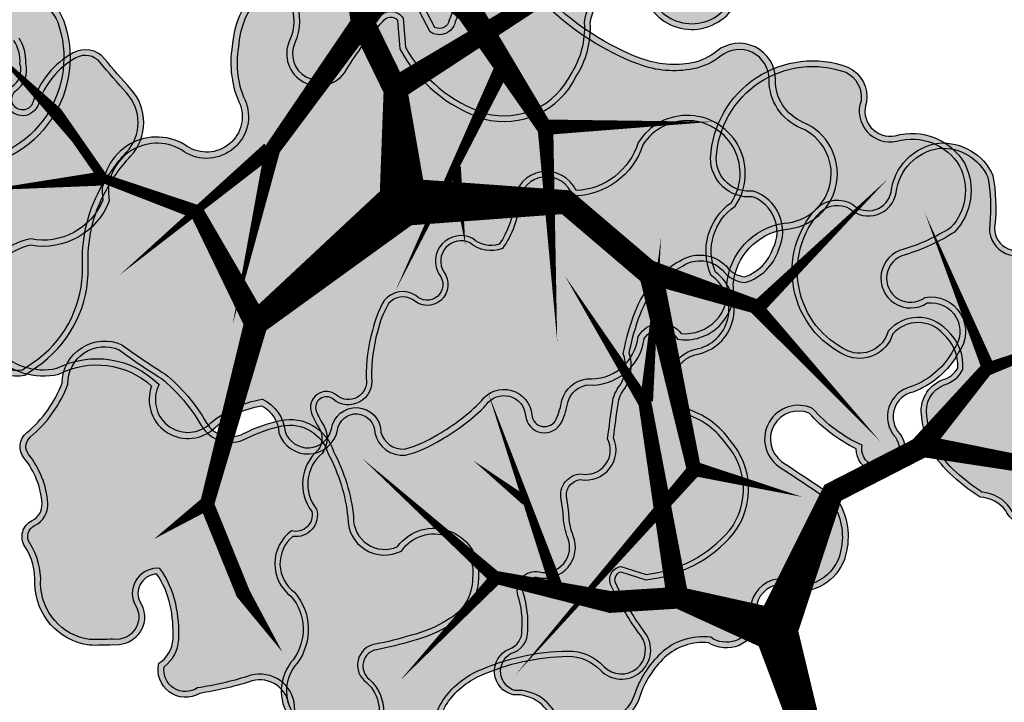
# Model space of a CAD drawing. Header units: metres. Extents: x 0 to 60282398, y -11592309 to 5708004.
# Tile 13 of 136: x 32353324 to 32353344, y 5707871 to 5707885. Entities that reach past the tile are written whole.
import ezdxf

# ---------------------------------------------------------------- set-up
doc = ezdxf.new("R2010")
doc.units = ezdxf.units.M
doc.header["$LTSCALE"] = 0.75
doc.layers.get('0').update_dxf_attribs({"linetype": 'CONTINUOUS'})
for name, color, linetype, transparency in [('10414944$0$PF-Krone', 33, 'CONTINUOUS', 0.7), ('10414944$0$PF-Krone_SOL', 70, 'CONTINUOUS', 0.7), ('10414944$0$ST-Baum', 7, 'CONTINUOUS', 0.7)]:
    doc.layers.add(name, color=color, linetype=linetype, transparency=transparency)
doc.layers.add('10414944$0$PF-Stamm', color=7, linetype='CONTINUOUS', true_color=0x5f5144, transparency=0.7)

# ---------------------------------------------------------------- blocks, each defined once
blk = doc.blocks.new('10414944$0$PF-BAUM_12')
at = {"layer": '10414944$0$PF-Krone_SOL', "transparency": 33554457}
h = blk.add_hatch(color=256, dxfattribs=at)
h.dxf.hatch_style = 1
h.set_gradient(color1=(88, 186, 72), color2=(175, 217, 170), tint=1, name='INVSPHERICAL')
edge = h.paths.add_edge_path()
edge.add_arc((-1.2758, 1.3994), 0.541, 250.247, 303.4279)
edge.add_arc((-0.5984, 0.4188), 0.6511, 94.3691, 125.6409, ccw=False)
edge.add_arc((-0.5871, 0.2707), 0.7996, 79.906, 94.3691, ccw=False)
edge.add_arc((-0.4074, 1.2805), 0.2261, 259.906, 345.0368)
edge.add_arc((3.3556, 0.2748), 3.669, 162.1844, 165.0368, ccw=False)
edge.add_arc((-0.2456, 1.4321), 0.1137, 342.1844, 421.4181)
edge.add_arc((-0.3772, 1.1907), 0.3886, 61.4181, 105.4179)
edge.add_arc((-0.4936, 1.6129), 0.0494, 76.8677, 285.4179, ccw=False)
edge.add_arc((-0.4342, 1.767), 0.1165, 245.5523, 317.8819)
edge.add_arc((-0.4413, 1.8543), 0.1901, 299.5067, 335.7073)
edge.add_arc((-0.3904, 1.8889), 0.1664, 317.3096, 366.5168)
edge.add_arc((-0.3153, 1.9138), 0.0904, 356.15, 452.3298)
edge.add_arc((-0.2837, 2.1143), 0.1157, 186.3955, 252.2185, ccw=False)
edge.add_arc((-0.1459, 2.1399), 0.2556, 124.2968, 188.6524, ccw=False)
edge.add_arc((-0.3624, 2.4158), 0.0972, 318.2129, 468.9396)
edge.add_arc((-0.4455, 2.5549), 0.0698, 219.6885, 317.568, ccw=False)
edge.add_arc((-0.5987, 2.0825), 0.4392, 76.9102, 116.5449)
edge.add_arc((-1.4951, 4.5572), 2.1964, 281.7611, 288.5889, ccw=False)
edge.add_arc((-1.0114, 0.8578), 1.5496, 91.3323, 98.0021)
edge.add_arc((-1.1102, 1.691), 0.7109, 99.4638, 131.7622)
edge.add_arc((-1.4773, 2.1554), 0.1252, 148.2467, 256.0758)
edge.add_arc((-1.5238, 1.968), 0.068, -114.9556, 76.0758, ccw=False)
edge.add_arc((-1.6369, 1.7248), 0.2002, 65.0444, 122.1083)
edge.add_arc((-1.7899, 1.9686), 0.0876, 221.6314, 302.1083, ccw=False)
edge.add_arc((-1.9603, 1.8172), 0.1403, 41.6314, 166.8648)
edge.add_arc((-2.3449, 1.9519), 0.2684, 321.9495, 337.4752, ccw=False)
edge.add_line((-2.1335, 1.7864), (-2.2407, 1.6721))
edge.add_arc((-2.0502, 1.5575), 0.2224, 148.9568, 261.833)
edge.add_arc((-2.0149, 1.0239), 0.3205, 78.7718, 102.0334, ccw=False)
edge.add_arc((0.8412, 15.4111), 14.3475, 258.77175, 259.65948)
edge.add_arc((-1.7568, 1.1728), 0.1259, 30.356, 79.6595, ccw=False)
edge.add_arc((-1.8871, 1.0965), 0.2769, -0.4934, 30.356, ccw=False)
edge.add_arc((-1.3602, 1.092), 0.25, 179.5066, 221.3188)
edge.add_line((-1.548, 0.9269), (-1.4587, 0.8902))
edge = h.paths.add_edge_path()
edge.add_arc((-2.0595, -1.0849), 0.2169, 117.743, 251.4279, ccw=False)
edge.add_arc((-2.2535, -0.7961), 0.1343, 313.8671, 413.8729)
edge.add_arc((-1.1381, 0.5382), 1.6051, 221.524, 229.789, ccw=False)
edge.add_arc((-2.2843, -0.4137), 0.1251, 108.798, 243.7029, ccw=False)
edge.add_arc((-2.2657, -0.171), 0.1376, 244.6115, 299.8242)
edge.add_arc((-2.4922, 0.2242), 0.593, 299.8242, 314.8752)
edge.add_arc((-2.3634, 0.0948), 0.4104, 314.8752, 336.5607)
edge.add_arc((-2.0604, -0.1191), 0.0893, 34.547, 142.2333)
edge.add_arc((-2.2509, -0.0174), 0.1288, 205.94, 338.605, ccw=False)
edge.add_arc((-1.1082, 0.8264), 1.5473, 211.5442, 215.5748, ccw=False)
edge.add_arc((-2.1647, 0.1359), 0.2879, 123.2934, 204.4063, ccw=False)
edge.add_arc((-2.4675, 0.6266), 0.289, 300.0552, 335.4001)
edge.add_arc((-2.1302, 0.4722), 0.0819, 58.4002, 155.4001, ccw=False)
edge.add_arc((-2.0455, 0.6099), 0.0798, 238.4002, 306.4204)
edge.add_arc((-2.2163, 0.8415), 0.3675, 306.4204, 341.4929)
edge.add_arc((-1.7884, 0.6982), 0.0838, 72.4288, 161.4929, ccw=False)
edge.add_arc((-1.597, 1.3024), 0.5499, 252.4288, 281.6379)
edge.add_arc((-1.3833, 0.6006), 0.1928, 8.2479, 122.231, ccw=False)
edge.add_arc((1.4313, 0.4424), 2.6303, 175.9465, 181.0704)
edge.add_arc((-2.004, 0.487), 0.8109, 332.6061, 353.3579, ccw=False)
edge.add_arc((-1.1696, 0.0546), 0.1289, 152.6061, 239.8128)
edge.add_arc((-1.5709, -0.6354), 0.6693, 44.4632, 59.8128, ccw=False)
edge.add_arc((-1.2417, -0.3122), 0.208, -40.1663, 44.4632, ccw=False)
edge.add_arc((-1.7965, -0.0425), 0.8201, 308.5293, 330.4961, ccw=False)
edge.add_arc((-1.2134, -0.8063), 0.142, 120.5815, 237.174)
edge.add_arc((-1.3033, -1.1297), 0.2045, -64.491, 86.396, ccw=False)
edge.add_arc((-1.343, -1.1115), 0.2397, 240.4754, 302.2336, ccw=False)
edge.add_arc((-1.2125, -0.7918), 0.5839, 226.3665, 244.7952, ccw=False)
edge.add_arc((-0.7205, -0.1508), 1.3901, 222.9429, 229.9249, ccw=False)
edge.add_arc((-1.7937, -1.1495), 0.076, 42.9191, 173.4992)
edge.add_arc((-2.058, -1.1133), 0.1908, 248.2896, 351.6714, ccw=False)
edge = h.paths.add_edge_path()
edge.add_arc((1.2059, -0.0381), 0.6649, 150.7734, 194.5558)
edge.add_arc((0.911, -0.0942), 0.3659, 197.6599, 276.7526)
edge.add_arc((0.9525, -0.0442), 0.4134, 270.2152, 305.5241)
edge.add_arc((1.2637, -0.512), 0.1494, -27.7225, 118.3909, ccw=False)
edge.add_arc((1.6106, -0.6627), 0.2295, 159.2735, 288.7974)
edge.add_arc((1.6267, -1.1446), 0.2709, -1.083, 77.6692, ccw=False)
edge.add_arc((2.1687, -1.0477), 0.2897, 200.6132, 382.9337)
edge.add_arc((2.7072, -0.7257), 0.3429, 147.8227, 217.591, ccw=False)
edge.add_arc((2.4468, -0.3829), 0.1629, 259.448, 409.1515)
edge.add_arc((2.7989, 0.0617), 0.4045, 199.7173, 232.6211, ccw=False)
edge.add_arc((2.5485, -0.1163), 0.1368, 103.2593, 162.2981, ccw=False)
edge.add_arc((2.4584, 0.1299), 0.1274, 297.4752, 447.5021)
edge.add_arc((2.4597, 0.3353), 0.0783, 98.8157, 273.1184, ccw=False)
edge.add_arc((2.4, 0.5247), 0.1217, 293.027, 374.9291)
edge.add_arc((2.0245, 0.3266), 0.5439, 24.9483, 42.1183)
edge.add_arc((1.7775, 0.1571), 0.8417, 39.3994, 55.75)
edge.add_arc((2.2887, 0.9354), 0.0906, 104.7131, 245.5829, ccw=False)
edge.add_arc((2.2455, 1.1001), 0.0797, 284.7131, 435.2869)
edge.add_arc((2.1786, 0.8455), 0.3429, 75.2869, 90.1544)
edge.add_arc((2.192, 1.2908), 0.1034, 200.5438, 262.034, ccw=False)
edge.add_arc((1.8708, 1.2323), 0.2255, 5.6552, 92.2855)
edge.add_arc((1.8923, 1.533), 0.0813, 129.4673, 248.0142, ccw=False)
edge.add_arc((1.6377, 1.5925), 0.2029, 0.9413, 108.0271)
edge.add_arc((1.5516, 2.0411), 0.2568, 198.8038, 275.2311, ccw=False)
edge.add_arc((1.081, 1.9053), 0.2335, 13.1092, 167.2288)
edge.add_arc((0.6671, 1.9992), 0.1909, 279.3003, 347.2288, ccw=False)
edge.add_arc((0.7224, 1.6615), 0.1513, 99.3003, 228.8092)
edge.add_arc((0.4652, 1.3676), 0.2392, 21.1744, 48.8092, ccw=False)
edge.add_arc((0.3242, 1.313), 0.3904, -10.7857, 21.1744, ccw=False)
edge.add_arc((-0.3793, 1.447), 1.1066, 325.7449, 349.2143, ccw=False)
edge.add_arc((0.3558, 0.9464), 0.2172, 278.2663, 325.7449, ccw=False)
edge.add_arc((0.408, 0.5869), 0.146, 98.2663, 271.6731)
edge.add_arc((0.4514, -0.8972), 1.3387, 79.7675, 91.6731, ccw=False)
edge.add_arc((0.6892, 0.3779), 0.0423, -16.4325, 90.0101, ccw=False)
edge.add_line((0.7298, 0.3659), (0.6257, 0.2866))
edge = h.paths.add_edge_path()
edge.add_arc((-1.5552, -2.2569), 0.1724, 12.6189, 77.7455)
edge.add_arc((-1.4977, -1.992), 0.0986, 164.1816, 257.7455, ccw=False)
edge.add_arc((-1.7215, -1.8391), 0.1803, 315.6358, 396.2247)
edge.add_arc((-1.4722, -1.6964), 0.1099, 56.0167, 199.1656, ccw=False)
edge.add_arc((-1.3562, -1.5375), 0.087, 231.1844, 306.609)
edge.add_arc((-1.4968, -1.2476), 0.4081, 298.1575, 320.4218)
edge.add_arc((-1.118, -1.5607), 0.0835, 20.6534, 140.4218, ccw=False)
edge.add_arc((-0.9321, -1.4907), 0.1152, 200.6534, 324.1572)
edge.add_arc((-0.5981, -1.7319), 0.2968, 125.8433, 144.1572, ccw=False)
edge.add_arc((-1.1307, -0.9947), 0.6126, 305.8433, 313.7683)
edge.add_arc((-0.6402, -1.5068), 0.0965, 35.283, 133.7683, ccw=False)
edge.add_arc((-0.4573, -1.4114), 0.1114, 200.8653, 329.8017)
edge.add_arc((5.9643, -14.9126), 14.8587, 114.56415, 115.19461, ccw=False)
edge.add_arc((-0.1458, -1.5341), 0.1511, 81.9994, 116.2838, ccw=False)
edge.add_arc((-0.1295, -1.2153), 0.1692, 271.6238, 322.4573)
edge.add_arc((0.4219, -2.3582), 1.1204, 101.7391, 111.8636, ccw=False)
edge.add_arc((0.2817, -1.7045), 0.4518, 61.0493, 101.1946, ccw=False)
edge.add_arc((0.4293, -1.462), 0.1686, -13.3297, 65.0541, ccw=False)
edge.add_arc((0.701, -1.5438), 0.116, 158.2537, 207.0243)
edge.add_arc((0.7267, -1.4357), 0.2061, 231.2626, 284.3776)
edge.add_arc((0.7594, -1.468), 0.1684, 276.3107, 373.1888)
edge.add_arc((1.0623, -1.3226), 0.1754, 121.9096, 217.5827, ccw=False)
edge.add_arc((1.2009, -1.5786), 0.4663, 12.4963, 119.7416, ccw=False)
edge.add_arc((1.5062, -1.4974), 0.1512, -66.2252, 7.4787, ccw=False)
edge.add_arc((1.5907, -1.7479), 0.1146, 101.8196, 224.4343)
edge.add_arc((1.3238, -2.0366), 0.2788, -26.9882, 48.417, ccw=False)
edge.add_arc((1.3365, -2.0229), 0.2743, 258.9909, 329.2486, ccw=False)
edge.add_arc((1.6618, -1.4757), 0.8996, 229.3858, 245.1764, ccw=False)
edge.add_arc((0.9994, -2.237), 0.1097, 45.6037, 249.2448)
edge.add_arc((0.8451, -2.4465), 0.1573, -95.435, 42.7788, ccw=False)
edge.add_arc((0.8007, -2.2203), 0.3839, 232.8, 274.4074, ccw=False)
edge.add_arc((0.4866, -2.6064), 0.1147, 44.402, 165.1103)
edge.add_arc((0.2716, -2.5387), 0.1109, 123.3852, 339.8557, ccw=False)
edge.add_arc((0.9022, -2.3675), 0.6961, 164.2604, 186.4803, ccw=False)
edge.add_arc((0.1064, -2.2008), 0.1278, 9.9652, 176.7192)
edge.add_arc((-48.3159, -1.4499), 48.3004, 358.76613, 359.11787, ccw=False)
edge.add_arc((-0.3152, -2.3669), 0.3137, 290.4729, 336.8998, ccw=False)
edge.add_arc((-0.2908, -2.4562), 0.2217, 213.8839, 292.6434, ccw=False)
edge.add_arc((-0.5922, -2.5593), 0.1191, 350.144, 508.4434)
edge.add_arc((-0.7458, -2.3559), 0.1504, 180.1486, 290.2791, ccw=False)
edge.add_arc((-1.1241, -2.4703), 0.2548, 26.5922, 75.6656)
edge.add_arc((-1.166, -2.6346), 0.4243, 75.6656, 104.3344)
edge.add_arc((-1.3217, -2.0253), 0.2045, 251.4046, 284.3344, ccw=False)
at = {"layer": '10414944$0$PF-Krone'}
for points in [[(-2.1335, 1.7864, 0), (-2.2407, 1.6721, 0.536623)], [(-1.6102, 1.0941, 0.184492), (-1.548, 0.9269), (-1.4587, 0.8902, 0.236302), (-0.9778, 0.9479, -0.137302), (-0.648, 1.068, -0.063191), (-0.447, 1.0579, 0.389536), (-0.189, 1.2221, -0.012446), (-0.1374, 1.3973, 0.360188), (-0.1913, 1.5319, 0.194379), (-0.4805, 1.5653, -1.286295), (-0.4824, 1.6609, 0.326511), (-0.3477, 1.6889, 0.159282), (-0.2681, 1.7761, 0.218069)], [(-2.1138, 1.7695, 0), (-2.2198, 1.6564, 0.525075)], [(-1.5842, 1.0939, 0.177651), (-1.5323, 0.9486), (-1.4493, 0.9145, 0.235756), (-0.9926, 0.9693, -0.137109), (-0.65, 1.0939, -0.063191), (-0.4424, 1.0835, 0.389536), (-0.2141, 1.2288, -0.012446), (-0.1622, 1.4053, 0.360188), (-0.2037, 1.5091, 0.194379), (-0.4736, 1.5402, -1.313113), (-0.4736, 1.6855, 0.345734), (-0.3643, 1.7094, 0.172714), (-0.2901, 1.7907, 0.230529)], [(-2.1605, -0.8929, 0.466338), (-2.1744, -0.6876, -0.036078), (-2.3398, -0.5259, -0.667578), (-2.3247, -0.2952, 0.245683), (-2.1973, -0.2903, 0.065767), (-2.0738, -0.1961, 0.094904), (-1.9868, -0.0685, 0.507802), (-2.131, -0.0644, -0.653541), (-2.3667, -0.0738, -0.017589), (-2.4268, 0.0169, -0.369479), (-2.3227, 0.3765, 0.155455), (-2.2047, 0.5063, -0.450466), (-2.0873, 0.542, 0.305827), (-1.9981, 0.5457, 0.154239), (-1.8678, 0.7248, -0.409437), (-1.7631, 0.7781, 0.128143), (-1.4861, 0.7637, -0.54286), (-1.1924, 0.6283, 0.022361), (-1.1986, 0.3932, -0.090795), (-1.284, 0.1139, 0.400005), (-1.2344, -0.0569, -0.067076), (-1.0933, -0.1666, -0.387019), (-1.0828, -0.4464, -0.096143), (-1.2857, -0.6841, 0.557693), (-1.2904, -0.9256, -0.773495), (-1.2152, -1.3143, -0.276189), (-1.4612, -1.3201, -0.080584), (-1.6154, -1.2144, -0.030474), (-1.7381, -1.0978, 0.640635), (-1.8692, -1.1409, -0.484398), (-2.1286, -1.2905, -0.65991)], [(-1.5925, -1.9652, 0.366883), (-1.576, -1.7325, -0.720884), (-1.4107, -1.6053, 0.341522), (-1.3043, -1.6073, 0.097453), (-1.1823, -1.5075, -0.576003), (-1.0399, -1.5313, 0.597917), (-0.8388, -1.5581, -0.08008), (-0.772, -1.4913, 0.034593), (-0.7069, -1.4371, -0.458286), (-0.5614, -1.451, 0.630565), (-0.361, -1.4674, -0.002751), (-0.2127, -1.3986, -0.15072), (-0.1247, -1.3845, 0.225513), (0.0047, -1.3184, -0.044205), (0.194, -1.2613, -0.176981), (0.5004, -1.3091, -0.356005), (0.5933, -1.5008, 0.216074), (0.5977, -1.5965, 0.235998), (0.7779, -1.6354, 0.449828), (0.9233, -1.4296, -0.443521), (0.9696, -1.1737, -0.505384), (1.6561, -1.4777, -0.333159), (1.5672, -1.6358, 0.592663), (1.5088, -1.8281, -0.341427), (1.5722, -2.1632, -0.316536), (1.2841, -2.2922, -0.069009), (1.0762, -2.1586, 1.23095), (0.9605, -2.3396, -0.688656), (0.8302, -2.6031, -0.183568), (0.5686, -2.5261, 0.581478), (0.3758, -2.5769, -1.382341), (0.2106, -2.4461, -0.097258), (0.2322, -2.1787, 0.890608), (-0.0212, -2.1935, -0.001535), (-0.0267, -2.4899, -0.205393), (-0.2055, -2.6607, -0.357852), (-0.4749, -2.5797, 0.826532), (-0.6937, -2.497, -0.521291), (-0.8962, -2.3563, 0.217457), (-1.061, -2.2235, 0.125748), (-1.2711, -2.2235, -0.14468), (-1.3869, -2.2192, 0.292073)], [(-1.5675, -1.9722, 0.354737), (-1.5553, -1.7285, -0.649808), (-1.424, -1.6226, 0.359616), (-1.292, -1.6303, 0.097453), (-1.1623, -1.5241, -0.576003), (-1.0642, -1.5405, 0.597917), (-0.8177, -1.5733, -0.08008), (-0.7567, -1.5124, 0.034593), (-0.6889, -1.4559, -0.446057), (-0.5843, -1.4638, 0.599943), (-0.343, -1.4877, -0.002629), (-0.2015, -1.4221, -0.15559), (-0.1264, -1.4105, 0.218765), (0.0207, -1.3401, -0.04262), (0.1991, -1.2868, -0.177473), (0.4886, -1.3323, -0.354321), (0.5684, -1.4932, 0.222706), (0.5772, -1.6133, 0.240128), (0.7826, -1.661, 0.456345), (0.9471, -1.4178, -0.452999), (0.9829, -1.1961, -0.504186), (1.6305, -1.4822, -0.325283), (1.5589, -1.611, 0.587825), (1.491, -1.847, -0.341406), (1.5495, -2.1506, -0.312164), (1.2921, -2.2672, -0.067854), (1.0938, -2.1394, 1.19624), (0.9451, -2.3614, -0.679338), (0.8305, -2.577, -0.183947), (0.5857, -2.5065, 0.573485), (0.351, -2.5689, -1.514783), (0.2386, -2.4604, -0.105945), (0.2588, -2.1803, 0.910696), (-0.0472, -2.1926, -0.001511), (-0.0526, -2.4842, -0.20139), (-0.2151, -2.6365, -0.344816), (-0.4477, -2.573, 0.767089), (-0.7104, -2.4752, -0.515063), (-0.8701, -2.3505, 0.223578), (-1.0546, -2.1983, 0.125748), (-1.2775, -2.1983, -0.125245), (-1.3656, -2.1984, 0.270797)]]:
    blk.add_lwpolyline(points, format="xyb", dxfattribs=at)
for points in [[(0.6257, 0.2866, 0.193395), (0.5624, -0.2052, 0.359494), (0.9541, -0.4575, 0.155295), (1.1927, -0.3806, -0.740727), (1.396, -0.5815, 0.634154), (1.6845, -0.88, -0.357816), (1.8975, -1.1497, 1.020458), (2.4355, -0.9348, -0.314188), (2.417, -0.5431, 0.765274), (2.5534, -0.2597, -0.144564), (2.4182, -0.0747, -0.263459), (2.5171, 0.0169, 0.767513), (2.4639, 0.2571, -0.951478), (2.4477, 0.4126, 0.373398), (2.5177, 0.556, 0.075059), (2.428, 0.6914, 0.071464), (2.2513, 0.8529, -0.705879), (2.2657, 1.023, 0.771312), (2.2657, 1.1771, 0.064963), (2.1777, 1.1884, -0.27493), (2.0952, 1.2545, 0.397091), (1.8618, 1.4576, -0.568927), (1.8406, 1.5958, 0.504511), (1.575, 1.7854, -0.346415), (1.3085, 1.9583, 0.796288), (0.8532, 1.957, -0.305389), (0.698, 1.8108, 0.634062), (0.6227, 1.5476, -0.121167), (0.6883, 1.454, -0.140363), (0.7077, 1.2399, -0.102764), (0.5353, 0.8241, -0.21018), (0.387, 0.7314, 0.944057), (0.4123, 0.4409, -0.051995), (0.6892, 0.4202, -0.500995), (0.7298, 0.3659)], [(0.6458, 0.2692, 0.190937), (0.5874, -0.198, 0.360145), (0.9525, -0.4315, 0.157291), (1.1788, -0.3585, -0.740752), (1.4198, -0.5921, 0.643471), (1.6826, -0.853, -0.360113), (1.9236, -1.145, 1.005174), (2.4128, -0.9479, -0.325759), (2.4055, -0.5134, 0.812791), (2.5369, -0.2798, -0.149118), (2.3909, -0.0755, -0.272395), (2.5077, 0.0413, 0.751835), (2.4639, 0.2311, -0.928423), (2.4401, 0.4377, 0.358623), (2.4931, 0.5472, 0.074197), (2.4083, 0.6744, 0.071015), (2.2383, 0.8302, -0.698214), (2.2591, 1.0482, 0.771312), (2.2591, 1.152, 0.066315), (2.1761, 1.1624, -0.286763), (2.0696, 1.2488, 0.408934), (1.8579, 1.4313, -0.545784), (1.8141, 1.6065, 0.489703), (1.5804, 1.7598, -0.350827), (1.2834, 1.9512, 0.798701), (0.8786, 1.9512, -0.305389), (0.7022, 1.7851, 0.634062), (0.6399, 1.5672, -0.121167), (0.7125, 1.4634, -0.140363), (0.7333, 1.235, -0.102764), (0.5568, 0.8095, -0.21018), (0.3908, 0.7057, 0.944057), (0.4115, 0.4669, -0.051616), (0.6918, 0.4462, -0.532673), (0.7514, 0.3497)], [(-2.2272, -1.1718, -0.377035), (-2.1418, -0.911, 0.462758), (-2.1582, -0.6671, -0.036793), (-2.3239, -0.5046, -0.650672), (-2.3251, -0.3233, 0.226885), (-2.1843, -0.3129, 0.065767), (-2.0555, -0.2145, 0.102669), (-1.9578, -0.0664, 0.560734), (-2.154, -0.0518, -0.672352), (-2.3442, -0.0605, -0.017696), (-2.4038, 0.0291, -0.366993), (-2.309, 0.3543, 0.154831), (-2.181, 0.4955, -0.450466), (-2.1009, 0.5198, 0.305827), (-1.9827, 0.5248, 0.154239), (-1.8432, 0.7165, -0.409437), (-1.7709, 0.7533, 0.13033), (-1.476, 0.7393, -0.546373), (-1.2186, 0.6272, 0.02192), (-1.2246, 0.3945, -0.090238), (-1.3071, 0.1259, 0.400005), (-1.2475, -0.0793, -0.067076), (-1.1118, -0.1848, -0.390762), (-1.1042, -0.4314, -0.096389), (-1.3005, -0.6626, 0.568263), (-1.2983, -0.9513, -0.791061), (-1.2278, -1.2915, -0.279339), (-1.4492, -1.297, -0.081396), (-1.5981, -1.195, -0.030819), (-1.7198, -1.0793, 0.674462), (-1.888, -1.14, -0.76422)]]:
    blk.add_lwpolyline(points, format="xyb", close=True, dxfattribs=at)
at = {"layer": '10414944$0$PF-Stamm'}
for points in [[(0.0456, -0.1011, 0.2167, 0.1084, 0), (-0.7801, 0.1666, 0.1084, 0.065, 0), (-0.4991, 0.6653, 0.065, 0.0433, 0), (-0.5991, 1.1076, 0.0433, 0.0433, 0), (-0.4753, 1.4051, 0.065, 1.976742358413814e-14, 0), (-0.3709, 1.869, 0, 0, 0)], [(0.0456, -0.1011, 0.2167, 0.1084, 0), (0.458, 0.2037, 0.1084, 0.1084, 0), (0.6352, 0.4942, 0.1084, 0.065, 0), (1.0621, 0.8906, 0.065, 0, 0), (0.9169, 1.5817, 0, 0, 0)], [(-0.5991, 1.1076, 0.065, 0, 0), (-0.9411, 1.541, 0, 0, 0)], [(1.0734, 0.8981, 0.065, 0, 0), (1.9382, 1.1002, 0, 0, 0)], [(0.8405, 0.6849, 0.0657, 0.065, 0), (0.8408, 0.6755, 0.065, 0, 0), (1.8499, 0.3936, 0, 0, 0)], [(1.2915, 0.5526, 0.0455, 1.248468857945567e-14, 0), (1.6095, 0.6515, 0, 0, 0)], [(0.4766, 0.1999, 0.1084, 0.065, 0), (1.3496, -0.2158, 0.065, 0, 0), (2.1032, -0.2533, 0, 0, 0)], [(-0.7801, 0.1666, 0.1084, 0.065, 0), (-1.5906, -0.088, 0.065, 0, 0), (-1.8608, 0.029, 0, 0, 0)], [(0.0456, -0.1011, 0.2167, 0.1084, 0), (0.4458, -0.7261, 0.1084, 0.1084, 0), (0.3792, -1.2094, 0.1084, 0.065, 0), (0.5139, -1.7227, 0.065, 2.236840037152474e-14, 0), (1.3267, -1.9065, 0, 0, 0)], [(-1.5855, -0.0745, 0.065, 0.065, 0), (-1.8491, -0.4467, 0.065, 0, 0), (-1.9786, -0.7431, 0, 0, 0)], [(1.3551, -0.2293, 0.065, 0, 0), (1.9846, -0.7587, 0, 0, 0), (1.9985, -0.7574, 0, 0, 0)], [(0.3792, -1.2284, 0.1084, 0.065, 0), (-0.2688, -1.8764, 0.065, 0, 0), (-1.4983, -1.6926, 0, 0, 0)], [(0.5086, -1.7124, 0.065, 0, 0), (0.297, -2.5257, 0, 0, 0)], [(-0.2593, -1.8859, 0.065, 0, 0), (-0.1056, -2.3597, 0, 0, 0), (-0.2688, -2.6512, 0, 0, 0)]]:
    blk.add_lwpolyline(points, format="xyseb", dxfattribs=at)
blk = doc.blocks.new('10414944')
at = {"layer": '10414944$0$ST-Baum'}
for p, xscale, yscale, zscale, rotation in [((32353331.271, 5707888.435), 4.769318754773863, 4.769318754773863, 1.987216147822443, 260), ((32353331.268, 5707881.283), 4.389404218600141, 4.389404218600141, 1.828918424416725, 57.40868327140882), ((32353338.981, 5707872.265), 4.004734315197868, 4.004734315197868, 1.668639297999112, 125)]:
    blk.add_blockref('10414944$0$PF-BAUM_12', p, dxfattribs=dict(at, xscale=xscale, yscale=yscale, zscale=zscale, rotation=rotation))

msp = doc.modelspace()

# ---------------------------------------------------------------- block references
msp.add_blockref('10414944', (0, 0))

doc.saveas('drawing.dxf')
